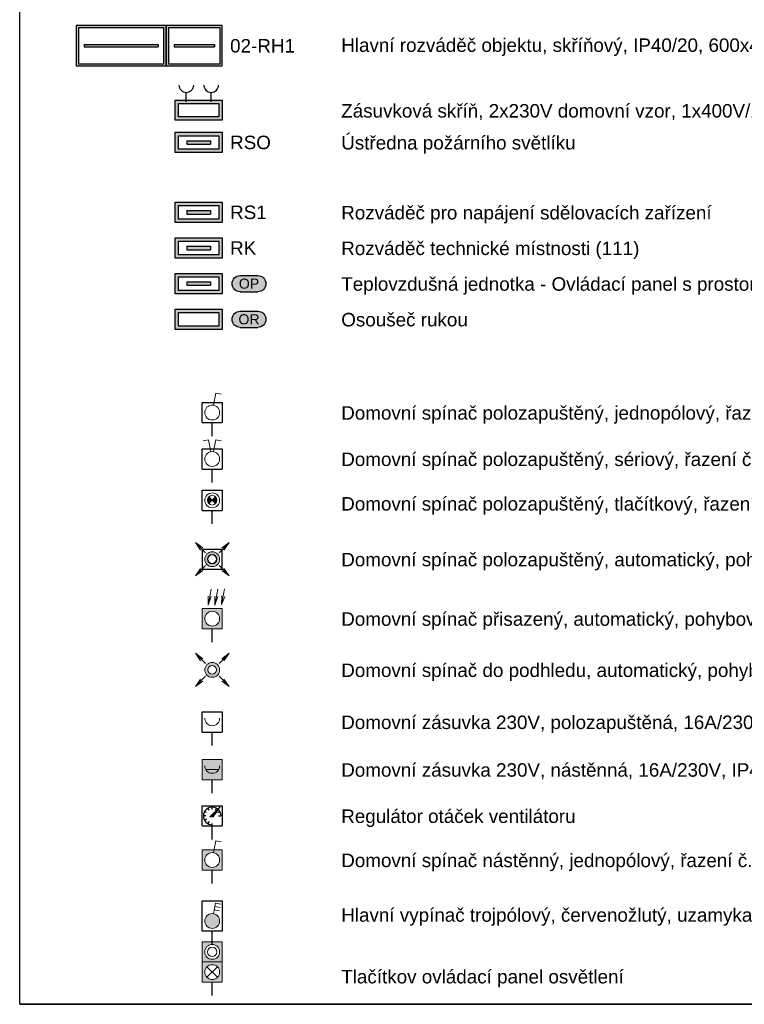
# Model space of a CAD drawing. Extents: x -19864 to 492529, y -84687 to -21221.
# Tile 26 of 34: x 473254 to 478631, y -84687 to -77376. Entities that reach past the tile are written whole.
import ezdxf
from ezdxf.enums import TextEntityAlignment as Align

# ---------------------------------------------------------------- set-up
doc = ezdxf.new("R2010")
doc.units = 0
doc.header["$MEASUREMENT"] = 0
doc.layers.get('0').update_dxf_attribs({"linetype": 'CONTINUOUS'})
for name, color, linetype in [('__Bílá', 7, 'CONTINUOUS'), ('__Zelená', 3, 'CONTINUOUS'), ('Textové bloky', 7, 'CONTINUOUS')]:
    doc.layers.add(name, color=color, linetype=linetype)
doc.layers.add('__Rudá tmavá', color=7, linetype='CONTINUOUS', true_color=0xdb0000)
doc.layers.add('__Temná modrá', color=7, linetype='CONTINUOUS', true_color=0x0000c7)
doc.layers.add('MP2000N', color=7, linetype='CONTINUOUS', plot=False)
doc.styles.add('Arial', font='arial.ttf')
doc.styles.add('GENERATED_STYLE_1', font='arial.ttf')

# ---------------------------------------------------------------- blocks, each defined once
blk = doc.blocks.new('A101')
at = {"color": 7, "lineweight": 13}
for p, q in [((10.3, 229), (27.4, 318)), ((27.4, 318), (66.7, 310.5))]:
    blk.add_line(p, q, dxfattribs=at)
for p, q in [((-75, 250), (75, 250)), ((-75, 100), (-75, 250)), ((75, 250), (75, 100)), ((-75, 100), (75, 100)), ((0, 0), (0, 100))]:
    blk.add_line(p, q)
blk.add_circle((0, 175), 55, dxfattribs=at)
blk = doc.blocks.new('A104')
at = {"color": 7, "lineweight": 13}
for p, q in [((-27.4, 318), (-66.7, 310.5)), ((-10.3, 229), (-27.4, 318)), ((10.3, 229), (27.4, 318)), ((27.4, 318), (66.7, 310.5))]:
    blk.add_line(p, q, dxfattribs=at)
for p, q in [((-75, 250), (75, 250)), ((-75, 100), (-75, 250)), ((75, 250), (75, 100)), ((-75, 100), (75, 100)), ((0, 0), (0, 100))]:
    blk.add_line(p, q)
blk.add_circle((0, 175), 55, dxfattribs=at)
blk = doc.blocks.new('A117')
at = {"lineweight": 5}
h = blk.add_hatch(color=7, dxfattribs=at)
h.paths.add_polyline_path([(24.7, 150.3, 0.414214), (24.7, 199.7), (0, 175)])
h.paths.add_polyline_path([(0, 175), (-24.7, 199.7, 0.414214), (-24.7, 150.3)])
for p, q in [((-75, 250), (75, 250)), ((-75, 100), (-75, 250)), ((75, 250), (75, 100)), ((-75, 100), (75, 100)), ((0, 0), (0, 100))]:
    blk.add_line(p, q)
at = {"color": 7, "lineweight": 5}
for p, q in [((24.7, 150.3), (-24.7, 199.7)), ((24.7, 199.7), (-24.7, 150.3))]:
    blk.add_line(p, q, dxfattribs=at)
at = {"color": 7, "lineweight": 13}
blk.add_circle((0, 175), 55, dxfattribs=at)
at = {"color": 7, "lineweight": 5}
blk.add_circle((0, 175), 35, dxfattribs=at)
blk = doc.blocks.new('Skříň šíře 350')
h = blk.add_hatch(color=256)
h.dxf.hatch_style = 1
h.paths.add_polyline_path([(175, 75), (-175, 75), (-175, -75), (175, -75)])
h.paths.add_polyline_path([(150, -50), (-150, -50), (-150, 50), (150, 50)], flags=16)
h.paths.add_polyline_path([(87.5, 12.5), (87.5, -12.5), (-87.5, -12.5), (-87.5, 12.5)], flags=0)
h = blk.add_hatch(color=256)
h.dxf.hatch_style = 1
h.paths.add_polyline_path([(-87.5, 12.5), (-87.5, -12.5), (87.5, -12.5), (87.5, 12.5)])
at = {"color": 7}
for p, q in [((-87.5, 12.5), (87.5, 12.5)), ((-87.5, 12.5), (-87.5, -12.5)), ((87.5, 12.5), (87.5, -12.5)), ((-87.5, -12.5), (87.5, -12.5))]:
    blk.add_line(p, q, dxfattribs=at)
for points in [[(-175, 75), (175, 75), (175, -75), (-175, -75)], [(-150, 50), (150, 50), (150, -50), (-150, -50)]]:
    blk.add_lwpolyline(points, close=True, dxfattribs=at)
blk = doc.blocks.new('F101')
blk.add_hatch(color=256).paths.add_polyline_path([(-55, 175, 1), (55, 175, 1)])
for p, q in [((-75, 100), (-75, 325)), ((-75, 325), (75, 325)), ((75, 325), (75, 100)), ((75, 100), (-75, 100)), ((0, 0), (0, 100))]:
    blk.add_line(p, q)
at = {"color": 7, "lineweight": 13}
for p, q in [((10.3, 229), (25.2, 306.6)), ((25.2, 306.6), (64.5, 299.1)), ((15.8, 257.5), (55.1, 250)), ((20.5, 282.1), (59.8, 274.6))]:
    blk.add_line(p, q, dxfattribs=at)
blk.add_circle((0, 175), 55, dxfattribs=at)
blk = doc.blocks.new('tlasig')
for points in [[(-400, 75), (-400, 14.4), (-379, 10.3, -0.359824), (-325, 55, -1), (-325, -55, -0.470779), (-379, 10.3), (-400, 14.4), (-400, -75), (-250, -75), (-250, 75)], [(-250, 75), (-250, 14.4), (-229, 10.3, -0.359824), (-175, 55, -1), (-175, -55, -0.470779), (-229, 10.3), (-250, 14.4), (-250, -75), (-100, -75), (-100, 75)]]:
    blk.add_hatch(color=256).paths.add_polyline_path(points)
at = {"color": 7, "lineweight": 13}
for p, q in [((-400, -75), (-400, 75)), ((-400, 75), (-250, 75)), ((-250, -75), (-250, 75)), ((-250, -75), (-250, 75)), ((-250, 75), (-100, 75)), ((-100, -75), (-100, 75)), ((-250, -75), (-400, -75)), ((-100, -75), (-250, -75))]:
    blk.add_line(p, q, dxfattribs=at)
at = {"color": 7, "lineweight": 5}
for p, q in [((-213.9, 38.9), (-136.1, -38.9)), ((-213.9, -38.9), (-136.1, 38.9))]:
    blk.add_line(p, q, dxfattribs=at)
blk.add_line((0, 0), (-100, 0))
at = {"color": 7, "lineweight": 13}
for centre in [(-325, 0), (-175, 0)]:
    blk.add_circle(centre, 55, dxfattribs=at)
at = {"color": 7, "lineweight": 5}
blk.add_circle((-325, 0), 35, dxfattribs=at)
blk = doc.blocks.new('MXC001')
h = blk.add_hatch(color=256)
h.dxf.hatch_style = 1
h.paths.add_polyline_path([(175, 150), (-175, 150), (-175, 0), (175, 0)])
h.paths.add_polyline_path([(150, 125), (150, 25), (-150, 25), (-150, 125)], flags=16)
at = {"color": 7}
for p, q in [((-92.4, 137.5), (-92.4, 206.4)), ((92.4, 137.5), (92.4, 206.4))]:
    blk.add_line(p, q, dxfattribs=at)
for points in [[(-175, 150), (175, 150), (175, 0), (-175, 0)], [(-150, 125), (150, 125), (150, 25), (-150, 25)]]:
    blk.add_lwpolyline(points, close=True, dxfattribs=at)
for centre in [(-92.4, 261.4), (92.4, 261.4)]:
    blk.add_arc(centre, 55, 180, 0, dxfattribs=at)
blk = doc.blocks.new('A201')
for p, q in [((-75, 250), (75, 250)), ((-75, 100), (-75, 250)), ((75, 250), (75, 100)), ((-75, 100), (75, 100)), ((0, 0), (0, 100))]:
    blk.add_line(p, q)
at = {"color": 7, "lineweight": 13}
blk.add_arc((0, 202.5), 55, 180, 0, dxfattribs=at)
blk = doc.blocks.new('Rozváděč 600x400')
h = blk.add_hatch(color=256)
h.dxf.hatch_style = 1
h.paths.add_polyline_path([(-225, -212.5), (-225, -237.5), (225, -237.5), (225, -212.5)], flags=0)
h.paths.add_polyline_path([(-312.5, 0), (-312.5, -450), (312.5, -450), (312.5, 0)])
h.paths.add_polyline_path([(287.5, -25), (287.5, -425), (-287.5, -425), (-287.5, -25)], flags=16)
h = blk.add_hatch(color=256)
h.dxf.hatch_style = 1
h.paths.add_polyline_path([(-225, -212.5), (-225, -237.5), (225, -237.5), (225, -212.5)])
at = {"color": 7}
for p, q in [((-225, -212.5), (225, -212.5)), ((-225, -212.5), (-225, -237.5)), ((225, -212.5), (225, -237.5)), ((-225, -237.5), (225, -237.5))]:
    blk.add_line(p, q, dxfattribs=at)
for points in [[(-312.5, -450), (312.5, -450), (312.5, 0), (-312.5, 0)], [(-287.5, -425), (287.5, -425), (287.5, -25), (-287.5, -25)]]:
    blk.add_lwpolyline(points, close=True, dxfattribs=at)
at = {"layer": '__Rudá tmavá'}
blk.add_line((-312.5, -250), (-312.5, -450), dxfattribs=at)
blk = doc.blocks.new('R1000x400')
h = blk.add_hatch(color=256)
h.dxf.hatch_style = 1
h.paths.add_polyline_path([(-412.5, 237.5), (-412.5, 212.5), (412.5, 212.5), (412.5, 237.5)], flags=0)
h.paths.add_polyline_path([(-500, 450), (-500, 0), (500, 0), (500, 450)])
h.paths.add_polyline_path([(475, 425), (475, 25), (-475, 25), (-475, 425)], flags=16)
h.paths.add_polyline_path([(412.5, 237.5), (412.5, 212.5), (-412.5, 212.5), (-412.5, 237.5)], flags=0)
h = blk.add_hatch(color=256)
h.dxf.hatch_style = 1
h.paths.add_polyline_path([(-412.5, 237.5), (-412.5, 212.5), (412.5, 212.5), (412.5, 237.5)])
at = {"color": 7}
for p, q in [((-412.5, 237.5), (412.5, 237.5)), ((-412.5, 237.5), (-412.5, 212.5)), ((412.5, 237.5), (412.5, 212.5)), ((-412.5, 212.5), (412.5, 212.5))]:
    blk.add_line(p, q, dxfattribs=at)
for points in [[(-500, 0), (500, 0), (500, 450), (-500, 450)], [(-475, 25), (475, 25), (475, 425), (-475, 425)]]:
    blk.add_lwpolyline(points, close=True, dxfattribs=at)
at = {"layer": '__Rudá tmavá'}
blk.add_line((-500, 200), (-500, 0), dxfattribs=at)
blk = doc.blocks.new('C108')
blk.add_hatch(color=256).paths.add_polyline_path([(75, 250), (14.4, 250), (10.3, 229, -0.359824), (55, 175, -1), (-55, 175, -0.470779), (10.3, 229), (14.4, 250), (-75, 250), (-75, 100), (75, 100)])
at = {"color": 7, "lineweight": 5}
for p, q in [((-30.8, 275.3), (-7.8, 395.2)), ((19.2, 275.3), (42.2, 395.2)), ((69.2, 277.1), (92.1, 396.9)), ((-30.8, 275.3), (-29.2, 343)), ((-30.8, 275.3), (-7.2, 338.8)), ((19.2, 275.3), (20.8, 343)), ((19.2, 275.3), (42.8, 338.8)), ((69.2, 277.1), (70.7, 344.7)), ((69.2, 277.1), (92.7, 340.5))]:
    blk.add_line(p, q, dxfattribs=at)
at = {"color": 7, "lineweight": 13}
for p, q in [((-75, 250), (75, 250)), ((-75, 100), (-75, 250)), ((75, 250), (75, 100)), ((-75, 100), (75, 100))]:
    blk.add_line(p, q, dxfattribs=at)
blk.add_line((0, 0), (0, 100))
blk.add_circle((0, 175), 55, dxfattribs=at)
blk = doc.blocks.new('PPRO')
h = blk.add_hatch(color=256)
edge = h.paths.add_edge_path()
edge.add_arc((0, 0), 55, 0, 360)
edge = h.paths.add_edge_path(flags=16)
edge.add_arc((0, 0), 32.5, 0, 360)
at = {"color": 7, "lineweight": 5}
for p, q in [((-124.9, 123.7), (-50.7, 46.6)), ((-124.9, 123.7), (-86.7, 67.9)), ((-124.9, 123.7), (-70.6, 83.4)), ((124.9, 123.7), (50.7, 46.6)), ((124.9, 123.7), (70.6, 83.4)), ((124.9, 123.7), (86.7, 67.9)), ((-124.9, -123.7), (-50.7, -46.6)), ((-124.9, -123.7), (-86.7, -67.9)), ((124.9, -123.7), (50.7, -46.6)), ((124.9, -123.7), (86.7, -67.9)), ((-124.9, -123.7), (-70.6, -83.4)), ((124.9, -123.7), (70.6, -83.4))]:
    blk.add_line(p, q, dxfattribs=at)
at = {"color": 7, "lineweight": 13}
for radius in [55, 32.5]:
    blk.add_circle((0, 0), radius, dxfattribs=at)
blk = doc.blocks.new('A119N')
at = {"lineweight": 35}
h = blk.add_hatch(color=7, dxfattribs=at)
h.dxf.hatch_style = 1
h.paths.add_polyline_path([(69, 333, 0.01756), (63, 337), (-28, 251), (11, 251)])
h.paths.add_polyline_path([(8, 262, -1), (-8, 262, -1)], flags=16)
h.paths.add_polyline_path([(89, 362), (63, 337, -0.01756), (69, 333)])
for p, q in [((-112, 375), (112, 375)), ((-112, 150), (-112, 375)), ((112, 375), (112, 150)), ((-112, 150), (112, 150)), ((0, 0), (0, 150))]:
    blk.add_line(p, q)
at = {"color": 7}
for p, q in [((-35, 325), (-48, 348)), ((89, 362), (-28, 251)), ((0, 334), (0, 361)), ((11, 251), (89, 362)), ((35, 325), (48, 348)), ((-72, 262), (-98, 262)), ((-72, 262), (-98, 262)), ((-62, 299), (-85, 312)), ((-62, 226), (-85, 213)), ((11, 251), (-28, 251)), ((62, 299), (85, 312)), ((72, 262), (98, 262)), ((-35, 200), (-48, 177)), ((0, 164), (0, 178))]:
    blk.add_line(p, q, dxfattribs=at)
blk.add_circle((0, 262), 7.84, dxfattribs=at)
blk.add_arc((0, 262), 98.2, 0, 270, dxfattribs=at)
blk = doc.blocks.new('C101')
blk.add_hatch(color=256).paths.add_polyline_path([(75, 250), (14.4, 250), (10.3, 229, -0.359824), (55, 175, -1), (-55, 175, -0.470779), (10.3, 229), (14.4, 250), (-75, 250), (-75, 100), (75, 100)])
at = {"color": 7, "lineweight": 13}
for p, q in [((10.3, 229), (27.4, 318)), ((27.4, 318), (66.7, 310.5)), ((-75, 250), (75, 250)), ((-75, 100), (-75, 250)), ((75, 250), (75, 100)), ((-75, 100), (75, 100))]:
    blk.add_line(p, q, dxfattribs=at)
blk.add_line((0, 0), (0, 100))
blk.add_circle((0, 175), 55, dxfattribs=at)
blk = doc.blocks.new('C201')
blk.add_hatch(color=256).paths.add_polyline_path([(75, 250), (-75, 250), (-75, 100), (75, 100)])
at = {"lineweight": 5}
blk.add_hatch(color=7, dxfattribs=at).paths.add_polyline_path([(-47.6, 175, 0.57735), (47.6, 175)])
at = {"color": 7, "lineweight": 13}
for p, q in [((-75, 250), (75, 250)), ((-75, 100), (-75, 250)), ((75, 250), (75, 100)), ((-75, 100), (75, 100))]:
    blk.add_line(p, q, dxfattribs=at)
at = {"color": 7, "lineweight": 5}
blk.add_line((-47.6, 175), (47.6, 175), dxfattribs=at)
blk.add_line((0, 0), (0, 100))
at = {"color": 7, "lineweight": 13}
blk.add_arc((0, 202.5), 55, 180, 0, dxfattribs=at)
blk = doc.blocks.new('TEXT POPIS 025')
h = blk.add_hatch(color=21)
h.dxf.hatch_style = 2
edge = h.paths.add_edge_path()
edge.add_arc((654, 0), 600, 270, 450)
edge.add_line((654, 600), (-654, 600))
edge.add_arc((-654, 0), 600, 90, 270)
edge.add_line((-654, -600), (654, -600))
at = {"color": 7}
for p, q in [((-654, 600), (654, 600)), ((-654, -600), (654, -600))]:
    blk.add_line(p, q, dxfattribs=at)
at = {"color": 7, "ltscale": 4}
for centre, start, end in [((-654, 0), 90, 270), ((654, 0), 270, 90)]:
    blk.add_arc(centre, 600, start, end, dxfattribs=at)
at = {"color": 7, "linetype": 'Continuous', "style": 'GENERATED_STYLE_1'}
blk.add_attdef('TEXT', text='', height=750, dxfattribs=at).set_placement((0, 0), align=Align.MIDDLE)
blk = doc.blocks.new('Skříň obecná')
h = blk.add_hatch(color=256)
h.dxf.hatch_style = 1
h.paths.add_polyline_path([(175, 75), (-175, 75), (-175, -75), (175, -75)])
h.paths.add_polyline_path([(150, 50), (150, -50), (-150, -50), (-150, 50)], flags=16)
at = {"color": 7}
for points in [[(-175, 75), (175, 75), (175, -75), (-175, -75)], [(-150, 50), (150, 50), (150, -50), (-150, -50)]]:
    blk.add_lwpolyline(points, close=True, dxfattribs=at)
blk = doc.blocks.new('a')
at = {"layer": 'MP2000N', "color": 6, "linetype": 'Continuous'}
for q in [(0, 282.5), (385.5, 0)]:
    blk.add_line((0, 0), q, dxfattribs=at)
blk = doc.blocks.new('a3')
at = {"layer": 'Textové bloky', "color": 2, "linetype": 'Continuous'}
blk.add_blockref('a', (0, 0), dxfattribs=at)
blk = doc.blocks.new('TLASAM')
for p, q in [((-75, 75), (75, 75)), ((-75, -75), (-75, 75)), ((75, 75), (75, -75)), ((-75, -75), (75, -75))]:
    blk.add_line(p, q)
at = {"color": 7, "lineweight": 13}
blk.add_circle((0, 0), 55, dxfattribs=at)
at = {"color": 7, "lineweight": 5}
blk.add_circle((0, 0), 35, dxfattribs=at)

msp = doc.modelspace()

# ---------------------------------------------------------------- linework, layer by layer
at = {"layer": 'MP2000N', "color": 6}
msp.add_line((473253.5, -84687.2), (473253.5, -70562.2), dxfattribs=at)
msp.add_line((473253.5, -84687.2), (473253.5, -70562.2), dxfattribs=at)
msp.add_line((473253.5, -84687.2), (473253.5, -70562.2), dxfattribs=at)
at = {"layer": 'MP2000N', "color": 6, "linetype": 'Continuous'}
msp.add_lwpolyline([(473253.5, -70562.2), (492528.5, -70562.2), (492528.5, -84687.2), (473253.5, -84687.2)], close=True, dxfattribs=at)

# ---------------------------------------------------------------- block references
at = {"ltscale": 4}
ref = msp.add_blockref('TEXT POPIS 025', (474955.3, -79336.1), dxfattribs=dict(at, xscale=-0.09999999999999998, yscale=0.09999999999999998, zscale=0.09999999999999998, rotation=180))
ref.add_attrib('TEXT', 'OP', dxfattribs={"color": 7, "linetype": 'Continuous', "height": 75, "style": 'GENERATED_STYLE_1'}).set_placement((474955.3, -79336.1), align=Align.MIDDLE)
ref = msp.add_blockref('TEXT POPIS 025', (474955.3, -79600.9), dxfattribs=dict(at, xscale=-0.09999999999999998, yscale=0.09999999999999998, zscale=0.09999999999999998, rotation=180))
ref.add_attrib('TEXT', 'OR', dxfattribs={"color": 7, "linetype": 'Continuous', "height": 75, "style": 'GENERATED_STYLE_1'}).set_placement((474955.3, -79600.9), align=Align.MIDDLE)
at = {"layer": '__Rudá tmavá', "xscale": 0.6666666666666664, "yscale": 0.6666666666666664, "zscale": 0.6666666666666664}
for name, p in [('R1000x400', (474007, -77719.8)), ('Rozváděč 600x400', (474548.7, -77419.8))]:
    msp.add_blockref(name, p, dxfattribs=at)
at = {"layer": '__Rudá tmavá'}
for name, p in [('MXC001', (474582, -78122.6)), ('Skříň šíře 350', (474582, -78287.5)), ('Skříň šíře 350', (474582, -78806.6)), ('Skříň šíře 350', (474582, -79071.4)), ('Skříň šíře 350', (474582, -79336.1)), ('Skříň obecná', (474582, -79600.9)), ('A201', (474682, -82765.8)), ('F101', (474682, -84243.4))]:
    msp.add_blockref(name, p, dxfattribs=at)
at = {"layer": '__Rudá tmavá', "xscale": -1}
msp.add_blockref('C201', (474682, -83119.6), dxfattribs=at)
at = {"layer": '__Temná modrá'}
for name, p in [('A101', (474682, -80468.4)), ('A104', (474682, -80812.7)), ('A117', (474682, -81120))]:
    msp.add_blockref(name, p, dxfattribs=at)
at = {"layer": '__Temná modrá', "xscale": -1, "rotation": 180}
msp.add_blockref('TLASAM', (474682, -81382.4), dxfattribs=at)
at = {"layer": '__Temná modrá', "lineweight": 35, "xscale": 0.6666666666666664, "yscale": 0.6666666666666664, "zscale": 0.6666666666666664}
msp.add_blockref('A119N', (474682, -83463.1), dxfattribs=at)
at = {"layer": '__Zelená'}
for name, p, rotation in [('PPRO', (474682, -81382.4), 180), ('tlasig', (474682, -84623), 269.9999999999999)]:
    msp.add_blockref(name, p, dxfattribs=dict(at, rotation=rotation))
for name, p in [('C108', (474682, -81998.8)), ('C101', (474682, -83791.1))]:
    msp.add_blockref(name, p, dxfattribs=at)
at = {"layer": '__Zelená', "xscale": -1}
msp.add_blockref('PPRO', (474682, -82204.2), dxfattribs=at)
at = {"layer": 'MP2000N', "color": 6, "linetype": 'Continuous', "xscale": 49.99999999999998, "yscale": 49.99999999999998, "zscale": 49.99999999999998}
msp.add_blockref('a3', (473253.5, -84687.2), dxfattribs=at)

# ---------------------------------------------------------------- texts
at = {"layer": '__Bílá', "style": 'Arial'}
for s, p in [('Hlavní rozváděč objektu, skříňový, IP40/20, 600x400x2000 + 1000x400x2000', (475639.6, -77615.3)), ('Zásuvková skříň, 2x230V domovní vzor, 1x400V/16A, 1x400V/32A', (475639.6, -78102.8)), ('Ústředna požárního světlíku', (475639.6, -78340)), ('Rozváděč pro napájení sdělovacích zařízení', (475639.6, -78859.1)), ('Rozváděč technické místnosti (111)', (475639.6, -79123.9)), ('Teplovzdušná jednotka - Ovládací panel s prostorovým termostat', (475639.6, -79388.7)), ('Osoušeč rukou', (475639.6, -79653.5)), ('Domovní spínač polozapuštěný, jednopólový, řazení č.1, IP20', (475639.6, -80346)), ('Domovní spínač polozapuštěný, sériový, řazení č.5, IP20', (475639.6, -80690.2)), ('Domovní spínač polozapuštěný, tlačítkový, řazení č.1/0S se signální doutnavkou, IP20', (475639.6, -81020.9)), ('Domovní spínač polozapuštěný, automatický, pohybový, IP20', (475639.6, -81435)), ('Domovní spínač přisazený, automatický, pohybový, IP54', (475639.6, -81876.4)), ('Domovní spínač do podhledu, automatický, pohybový, IP20', (475639.6, -82256.8)), ('Domovní zásuvka 230V, polozapuštěná, 16A/230V, IP20', (475639.6, -82643.3)), ('Domovní zásuvka 230V, nástěnná, 16A/230V, IP44', (475639.6, -82997.1)), ('Regulátor otáček ventilátoru', (475639.6, -83340.6)), ('Domovní spínač nástěnný, jednopólový, řazení č.1, IP55', (475639.6, -83668.6)), ('Hlavní vypínač trojpólový, červenožlutý, uzamykatelný, kruhové ovládání', (475639.6, -84074)), ('Tlačítkov ovládací panel osvětlení', (475639.6, -84532))]:
    msp.add_text(s, height=100, dxfattribs=at).set_placement(p)
at = {"layer": '__Rudá tmavá', "style": 'Arial'}
for s, p in [('02-RH1', (474814.9, -77619.9)), ('RSO', (474814.9, -78337.5)), ('RS1', (474814.9, -78856.6)), ('RK', (474814.9, -79121.4))]:
    msp.add_text(s, height=100, dxfattribs=at).set_placement(p)

doc.saveas('drawing.dxf')
